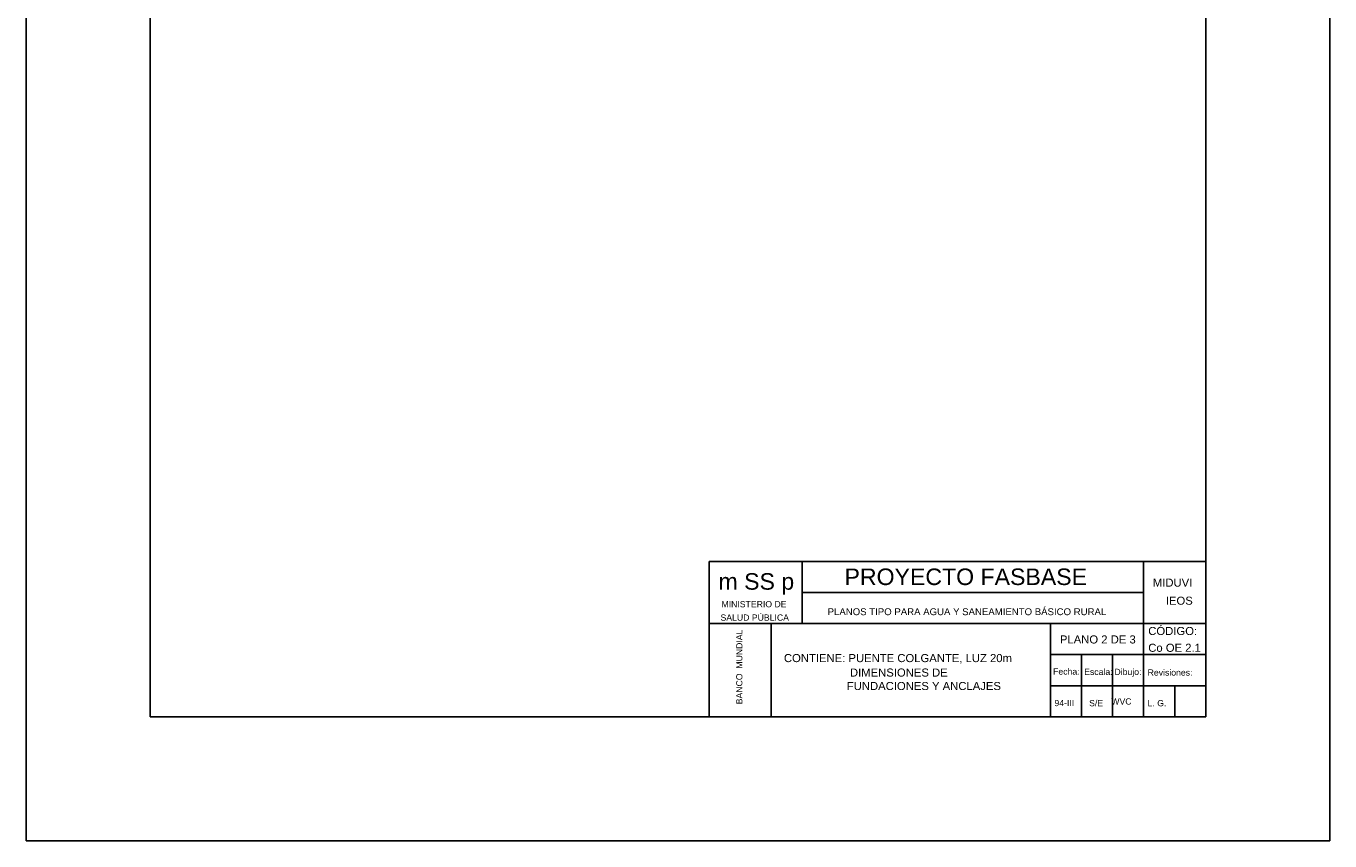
# Model space of a CAD drawing. Header units: metres. Extents: x 2644 to 4131, y 3282 to 4383.
# Tile 16 of 53: x 2930 to 2951, y 4353 to 4366. Entities that reach past the tile are written whole.
import ezdxf
from ezdxf.enums import TextEntityAlignment as Align

# ---------------------------------------------------------------- set-up
doc = ezdxf.new("R2010")
doc.units = ezdxf.units.M
doc.layers.add('Dibujo', color=7, linetype='Continuous')
doc.styles.add('Annotative', font='arial.ttf')
doc.styles.get("Standard").update_dxf_attribs({"font": 'arial.ttf'})

msp = doc.modelspace()

# ---------------------------------------------------------------- linework, layer by layer
at = {"layer": 'Dibujo', "color": 0, "linetype": 'ByBlock'}
for p, q in [((2930.303, 4353.265), (2930.303, 4382.965)), ((2951.303, 4382.965), (2951.303, 4353.265)), ((2932.303, 4380.965), (2932.303, 4355.265)), ((2949.303, 4380.965), (2949.303, 4355.265)), ((2941.303, 4357.765), (2941.303, 4355.265)), ((2949.303, 4357.765), (2941.303, 4357.765)), ((2942.803, 4357.765), (2942.803, 4356.765)), ((2948.303, 4355.265), (2948.303, 4357.765)), ((2948.303, 4357.265), (2942.803, 4357.265)), ((2949.303, 4356.765), (2941.303, 4356.765)), ((2942.303, 4356.765), (2942.303, 4355.265)), ((2942.303, 4355.265), (2942.303, 4356.765)), ((2946.803, 4355.265), (2946.803, 4356.765)), ((2949.303, 4356.265), (2946.803, 4356.265)), ((2947.303, 4355.265), (2947.303, 4356.265)), ((2947.803, 4355.265), (2947.803, 4356.265)), ((2949.303, 4355.765), (2946.803, 4355.765)), ((2948.803, 4355.265), (2948.803, 4355.765)), ((2949.303, 4355.265), (2932.303, 4355.265)), ((2951.303, 4353.265), (2930.303, 4353.265))]:
    msp.add_line(p, q, dxfattribs=at)

# ---------------------------------------------------------------- texts
for s, height, p in [('m SS p', 0.2662, (2941.455, 4357.311)), ('PROYECTO FASBASE', 0.26624, (2943.485, 4357.386)), ('PLANOS TIPO PARA AGUA Y SANEAMIENTO BÁSICO RURAL', 0.11076, (2943.213, 4356.901))]:
    msp.add_text(s, height=height, dxfattribs=at).set_placement(p)
at = {"layer": 'Dibujo', "color": 0, "linetype": 'ByBlock', "style": 'Annotative'}
for s, p in [('MIDUVI', (2948.451, 4357.36)), ('IEOS', (2948.66, 4357.069)), ('CÓDIGO:', (2948.377, 4356.581)), ('PLANO 2 DE 3', (2946.954, 4356.445)), ('CONTIENE: PUENTE COLGANTE, LUZ 20m ', (2942.509, 4356.145)), ('Co OE 2.1', (2948.377, 4356.311))]:
    msp.add_text(s, height=0.13, dxfattribs=at).set_placement(p)
at = {"layer": 'Dibujo', "color": 0, "linetype": 'ByBlock'}
for s, p in [('MINISTERIO DE', (2942.027, 4357.028)), ('SALUD PÚBLICA', (2942.039, 4356.812)), ('Fecha:', (2947.058, 4355.943)), ('Escala:', (2947.574, 4355.938)), ('Dibujo:', (2948.05, 4355.938)), ('Revisiones:', (2948.728, 4355.927)), ('94-III', (2947.025, 4355.436)), ('S/E', (2947.537, 4355.434)), ('WVC', (2947.945, 4355.461)), ('L. G. ', (2948.537, 4355.434))]:
    msp.add_text(s, height=0.1, dxfattribs=at).set_placement(p, align=Align.CENTER)
msp.add_text('BANCO  MUNDIAL', height=0.1, rotation=90, dxfattribs=at).set_placement((2941.84, 4356.067), align=Align.CENTER)
at = {"layer": 'Dibujo', "color": 0, "linetype": 'ByBlock', "insert": (2943.522, 4356.042), "char_height": 0.13, "width": 2.74501, "attachment_point": 1}
msp.add_mtext(' DIMENSIONES DE FUNDACIONES Y ANCLAJES', dxfattribs=at)

doc.saveas('drawing.dxf')
